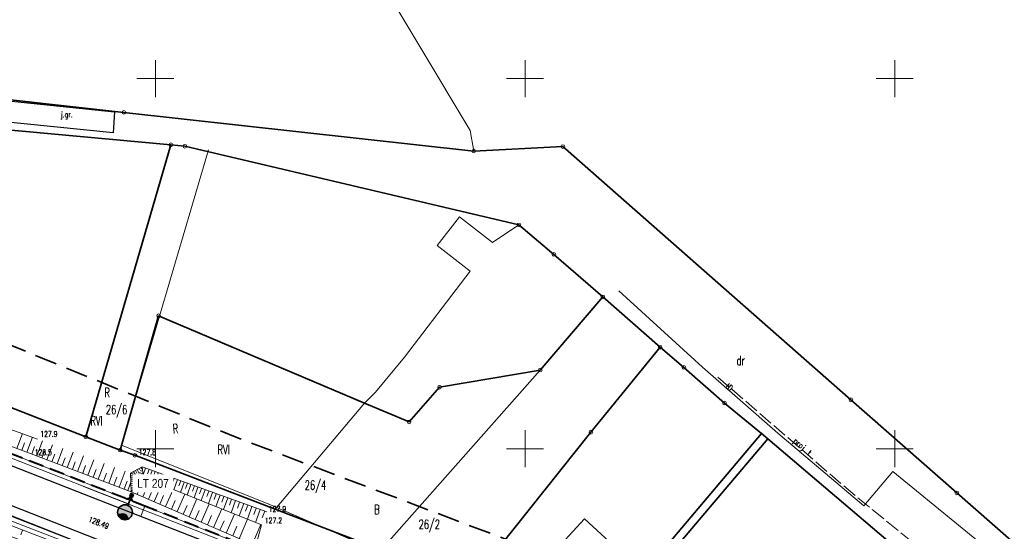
# Model space of a CAD drawing. Header units: metres. Extents: x 0 to 6497944, y 0 to 5963356.
# Tile 93 of 197: x 6496932 to 6497065, y 5963139 to 5963208. Entities that reach past the tile are written whole.
import ezdxf
from ezdxf import colors
from ezdxf.entities.mleader import LeaderData, LeaderLine
from ezdxf.math import Vec2, Vec3

# ---------------------------------------------------------------- set-up
doc = ezdxf.new("R2010")
doc.units = ezdxf.units.M
doc.header["$MEASUREMENT"] = 0
for name, pattern in [('DASHED', [19.05, 12.7, -6.35]), ('HIDDEN', [0.375, 0.25, -0.125]), ('L_0_04', [1.5, 1, -0.5]), ('mz2.0_0.5', [2.5, 2, -0.5])]:
    doc.linetypes.add(name, pattern=pattern)
doc.layers.get('0').update_dxf_attribs({"color": 8, "linetype": 'CONTINUOUS', "lineweight": 13})
doc.layers.get('DEFPOINTS').update_dxf_attribs({"linetype": 'CONTINUOUS', "lineweight": 0, "true_color": 0xffffff})
for name, color, linetype, lineweight in [('000_INNE__NIEZYDENTYFIKOWANE_', 8, 'CONTINUOUS', 13), ('209_OPIS_KONTURU_KLASYFIKACYJNEGO', 8, 'CONTINUOUS', 13), ('210_OZNACZENIE_UzYTKU', 8, 'CONTINUOUS', 13), ('211_NR_DZIAlKI', 7, 'CONTINUOUS', 25), ('217_GRANICA_KONTURU_KLASYFIKCYJNEGO', 8, 'CONTINUOUS', 13), ('218_GRANICA_UzYTKU', 8, 'CONTINUOUS', 13), ('219_LINIA_GRANICY', 3, 'CONTINUOUS', 35), ('E_proj_opisy_ośw.', 7, 'CONTINUOUS', 13), ('E_proj_osłona r.', 140, 'L_0_04', 30), ('E_proj_ośw_latarnia', 1, 'CONTINUOUS', 35), ('E_proj_ośw_linia_obw. 200', 1, 'L_0_04', 40), ('INNA_BUDOWLA__POWIERZCHNIA_', 8, 'CONTINUOUS', 13), ('JEZDNIA__POWIERZCHNIA_', 8, 'CONTINUOUS', 25), ('JEZDNIA__POWIERZCHNIA__ATR17', 8, 'CONTINUOUS', 13), ('OGRODZENIE_TRWAlE__LINIA_', 8, 'CONTINUOUS', 13), ('PRZEWoD_KANALIZACYJNY__LINIA_', 36, 'CONTINUOUS', 13), ('PRZEWoD_TELEKOMUNIKACYJNY__LINIA_', 30, 'CONTINUOUS', 13), ('PRZEWoD_TELEKOMUNIKACYJNY__LINIA__ATR1', 30, 'CONTINUOUS', 13), ('PRZEWoD_WODOCIaGOWY__LINIA_', 5, 'CONTINUOUS', 13), ('przewód telekomunikacyjny - projektowany lub w budowie (linia) - ob. projektowany', 30, 'mz2.0_0.5', 13), ('przewód telekomunikacyjny - projektowany lub w budowie (linia) - ob. projektowany-Atr1', 30, 'mz2.0_0.5', 13), ('PUNKT_WYSOKOsCIOWY_NATURALNY_ATR2', 8, 'CONTINUOUS', 13), ('PUNKT_WYSOKOsCIOWY_SZTUCZNY_ATR2', 8, 'CONTINUOUS', 13), ('siatka', 8, 'CONTINUOUS', 13), ('SKARPA_NIEUMOCNIONA__POWIERZCHNIA_', 8, 'CONTINUOUS', 13), ('ZAKRES', 190, 'L_0_04', 35)]:
    doc.layers.add(name, color=color, linetype=linetype, lineweight=lineweight)
doc.layers.add('E_pomocnicza', color=3, linetype='CONTINUOUS', lineweight=13, plot=False)
doc.styles.add('Annotative', font='simplex.shx')
doc.styles.add('Narrow', font='ARIALN.TTF', dxfattribs={"height": 2})
doc.styles.get("Standard").update_dxf_attribs({"font": 'simplex.shx'})
doc.dimstyles.new('wymiary', dxfattribs={"dimtxt": 0.65, "dimasz": 0.25, "dimexe": 0.25, "dimexo": 1, "dimgap": 0.1, "dimtad": 1, "dimzin": 1, "dimtxsty": 'Annotative', "dimblk": 'OBLIQUE', "dimcen": 0.0025, "dimdle": 0.05, "dimadec": 0, "dimazin": 0, "dimtfac": 1, "dimtmove": 0, "dimatfit": 3, "dimldrblk": 'NONE', "dimfxl": 1, "dimarcsym": 0})

# ---------------------------------------------------------------- blocks, each defined once
blk = doc.blocks.new('GRO')
at = {"color": 0, "linetype": 'Continuous', "lineweight": 13}
blk.add_circle((0, 0), 0.1, dxfattribs=at)
blk = doc.blocks.new('GRT')
at = {"color": 0, "linetype": 'Continuous', "lineweight": 18}
blk.add_circle((0, 0), 0.5, dxfattribs=at)
blk = doc.blocks.new('A$C5E955987')
at = {"layer": 'E_proj_ośw_latarnia'}
blk.add_hatch(color=256, dxfattribs=at).paths.add_polyline_path([(0.07, 1.38, 0.389707), (0.56, 0.11), (0.56, 0.11, 0.683546)])
at = {"layer": 'E_proj_ośw_latarnia', "true_color": 0xffffff}
h = blk.add_hatch(color=7, dxfattribs=at)
h.dxf.hatch_style = 1
h.paths.add_polyline_path([(3.22, 1.82, 1), (3.41, 1.89, 1)], flags=0)
h.paths.add_polyline_path([(3.2, 1.61), (3.57, 1.74), (3.43, 2.11), (3.06, 1.98)])
h.paths.add_polyline_path([(3.22, 1.82, -1), (3.41, 1.89, -1)], flags=16)
h.paths.add_polyline_path([(0.07, 1.38, -0.683546), (0.56, 0.11, 0.679532), (1.95, 1.36, 0.687575)])
h = blk.add_hatch(color=7, dxfattribs=at)
h.dxf.hatch_style = 1
h.paths.add_polyline_path([(3.22, 1.82, 1), (3.41, 1.89, 1)])
at = {"layer": 'E_proj_ośw_latarnia'}
blk.add_lwpolyline([(0.07, 1.38, 0.389707), (0.56, 0.11), (0.56, 0.11, 0.683546)], format="xyb", close=True, dxfattribs=at)
at = {"layer": 'E_proj_ośw_latarnia', "flags": 128}
blk.add_lwpolyline([(3.13, 1.79), (1.95, 1.36)], dxfattribs=at)
at = {"layer": 'E_proj_ośw_latarnia'}
blk.add_lwpolyline([(3.57, 1.74), (3.2, 1.61), (3.06, 1.98), (3.43, 2.11)], close=True, dxfattribs=at)
for centre, radius in [((1.01, 1.01), 1.01), ((3.32, 1.86), 0.0984)]:
    blk.add_circle(centre, radius, dxfattribs=at)
blk = doc.blocks.new('_Oblique')
at = {"color": 0, "linetype": 'ByBlock', "lineweight": -2}
blk.add_line((-0.5, -0.5), (0.5, 0.5), dxfattribs=at)
blk = doc.blocks.new('*D39')
at = {"layer": 'DEFPOINTS', "color": 0, "transparency": 16777216}
for p in [(0, 0), (35.93, -20.92), (36.32, -20.24)]:
    blk.add_point(p, dxfattribs=at)
at = {"layer": 'E_pomocnicza', "color": 0, "lineweight": -2, "transparency": 16777216}
for p, q in [((0.35, 0.7), (36.36, -20.27)), ((0.5, 0.86), (0.52, 0.89)), ((36.43, -20.06), (36.45, -20.03))]:
    blk.add_line(p, q, dxfattribs=at)
at = {"layer": 'E_pomocnicza', "color": 0, "lineweight": -2, "transparency": 16777216, "xscale": 0.25, "yscale": 0.25, "zscale": 0.25}
for p, rotation in [((0.39, 0.68), 149.7872551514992), ((36.32, -20.24), 329.7872551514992)]:
    blk.add_blockref('_Oblique', p, dxfattribs=dict(at, rotation=rotation))
at = {"layer": 'E_pomocnicza', "color": 0, "linetype": 'Continuous', "lineweight": 0, "transparency": 16777216, "insert": (18.86, -8.92), "char_height": 2, "attachment_point": 5, "rotation": 329.7873, "style": 'Narrow'}
blk.add_mtext('{\\H0.75x;41,6}', dxfattribs=at)
blk = doc.blocks.new('_None')
blk = doc.blocks.new('*U38')
at = {"linetype": 'HIDDEN', "ltscale": 0.2}
for p, q in [((0.15, 0.26), (36.08, -20.66)), ((-0.15, -0.26), (35.78, -21.18))]:
    blk.add_line(p, q, dxfattribs=at)
at = {"linetype": 'DASHED', "ltscale": 0.02}
for centre in [(0, 0), (35.93, -20.92)]:
    blk.add_ellipse(centre, major_axis=(-0.151, -0.259), ratio=0.5, dxfattribs=at)
at = {"layer": 'E_pomocnicza', "color": 4, "lineweight": 0}
dim = blk.add_aligned_dim(p1=(0, 0), p2=(35.93, -20.92), distance=0.78, text='{\\H0.75x;<>}', dimstyle='wymiary', override={"dimtxt": 1.3, "dimtad": 2, "dimdec": 1, "dimlfac": 1, "dimrnd": 0, "dimtxsty": 'Narrow'}, dxfattribs=at)
dim.commit()
dim.dimension.update_dxf_attribs({"geometry": '*D39', "text_midpoint": (18.86, -8.92)})

msp = doc.modelspace()

# ---------------------------------------------------------------- linework, layer by layer
at = {"layer": '000_INNE__NIEZYDENTYFIKOWANE_', "flags": 128}
for points in [[(6496931.25, 5963150.03), (6496932.01, 5963152.03)], [(6496932.6, 5963149.52), (6496933.36, 5963151.54)], [(6496931.92, 5963149.77), (6496932.3, 5963150.78)], [(6496933.28, 5963149.26), (6496933.66, 5963150.28)], [(6496933.96, 5963149.01), (6496934.73, 5963151.05)], [(6496935.32, 5963148.49), (6496936.1, 5963150.54)], [(6496936.7, 5963147.97), (6496937.48, 5963150.04)], [(6496934.64, 5963148.75), (6496935.03, 5963149.77)], [(6496936.01, 5963148.23), (6496936.4, 5963149.26)], [(6496937.39, 5963147.71), (6496937.78, 5963148.75)], [(6496938.08, 5963147.45), (6496938.86, 5963149.53)], [(6496939.47, 5963146.93), (6496940.26, 5963149.02)], [(6496938.77, 5963147.19), (6496939.17, 5963148.23)], [(6496940.17, 5963146.67), (6496940.56, 5963147.71)], [(6496940.87, 5963146.4), (6496941.66, 5963148.5)], [(6496942.27, 5963145.87), (6496943.07, 5963147.98)], [(6496943.69, 5963145.34), (6496944.49, 5963147.46)], [(6496947.78, 5963147.3), (6496947.87, 5963147.14)], [(6496948.03, 5963147.44), (6496948.1, 5963147.3)], [(6496948.1, 5963147.3), (6496948.25, 5963147.23)], [(6496948.68, 5963147.37), (6496948.36, 5963146.48)], [(6496941.57, 5963146.14), (6496941.97, 5963147.19)], [(6496942.98, 5963145.61), (6496943.38, 5963146.67)], [(6496944.4, 5963145.07), (6496944.8, 5963146.14)], [(6496945.1, 5963144.81), (6496945.9, 5963146.95)], [(6496946.66, 5963146.43), (6496947.59, 5963146.14)], [(6496946.67, 5963146.14), (6496947.13, 5963146.14)], [(6496946.72, 5963146.71), (6496947.16, 5963146.42)], [(6496947.02, 5963146.88), (6496947.59, 5963146.14)], [(6496947.3, 5963147.03), (6496947.49, 5963146.69)], [(6496947.52, 5963145.97), (6496947.8, 5963145.85)], [(6496947.54, 5963147.17), (6496947.82, 5963146.66)], [(6496947.64, 5963146.24), (6496948.28, 5963145.95)], [(6496947.75, 5963146.5), (6496948.07, 5963146.36)], [(6496947.87, 5963146.77), (6496948.35, 5963146.56)], [(6496947.99, 5963147.03), (6496948.14, 5963146.96)], [(6496949.14, 5963147.2), (6496948.92, 5963146.59)], [(6496949.56, 5963147.05), (6496949.11, 5963145.82)], [(6496949.97, 5963146.9), (6496949.75, 5963146.28)], [(6496950.39, 5963146.75), (6496949.93, 5963145.49)], [(6496950.81, 5963146.6), (6496950.58, 5963145.96)], [(6496951.23, 5963146.45), (6496950.77, 5963145.15)], [(6496951.66, 5963146.29), (6496951.43, 5963145.64)], [(6496952.1, 5963146.14), (6496951.62, 5963144.81)], [(6496952.54, 5963145.98), (6496952.29, 5963145.31)], [(6496945.76, 5963144.56), (6496946.16, 5963145.63)], [(6496946.27, 5963144.37), (6496946.69, 5963145.48)], [(6496946.68, 5963145.87), (6496947.49, 5963145.9)], [(6496946.69, 5963145.62), (6496947.03, 5963145.63)], [(6496946.7, 5963145.31), (6496947.24, 5963145.33)], [(6496946.71, 5963145), (6496946.91, 5963145.01)], [(6496946.72, 5963144.69), (6496946.96, 5963144.7)], [(6496946.94, 5963144.65), (6496947.09, 5963144.58)], [(6496947.06, 5963144.91), (6496947.17, 5963144.86)], [(6496947.17, 5963145.18), (6496947.48, 5963145.04)], [(6496947.29, 5963145.44), (6496947.49, 5963145.36)], [(6496947.41, 5963145.71), (6496947.88, 5963145.5)], [(6496947.55, 5963143.84), (6496948.03, 5963144.95)], [(6496948.3, 5963143.51), (6496949.28, 5963145.75)], [(6496949.82, 5963142.85), (6496950.82, 5963145.13)], [(6496952.98, 5963145.82), (6496952.49, 5963144.46)], [(6496953.43, 5963145.65), (6496953.18, 5963144.97)], [(6496953.89, 5963145.49), (6496953.39, 5963144.1)], [(6496954.35, 5963145.32), (6496954.09, 5963144.62)], [(6496954.81, 5963145.16), (6496954.3, 5963143.74)], [(6496955.28, 5963144.99), (6496955.03, 5963144.27)], [(6496955.76, 5963144.81), (6496955.24, 5963143.36)], [(6496956.24, 5963144.64), (6496955.98, 5963143.9)], [(6496946.81, 5963144.16), (6496946.9, 5963144.38)], [(6496949.06, 5963143.18), (6496949.55, 5963144.31)], [(6496950.59, 5963142.51), (6496951.1, 5963143.67)], [(6496951.37, 5963142.17), (6496952.39, 5963144.5)], [(6496952.95, 5963141.49), (6496953.99, 5963143.86)], [(6496956.73, 5963144.46), (6496956.2, 5963142.98)], [(6496957.23, 5963144.28), (6496956.95, 5963143.53)], [(6496957.73, 5963144.1), (6496957.18, 5963142.58)], [(6496958.23, 5963143.92), (6496957.95, 5963143.15)], [(6496958.74, 5963143.74), (6496958.18, 5963142.18)], [(6496959.26, 5963143.55), (6496958.97, 5963142.76)], [(6496959.78, 5963143.36), (6496959.21, 5963141.77)], [(6496952.16, 5963141.83), (6496952.67, 5963143.01)], [(6496953.76, 5963141.14), (6496954.28, 5963142.34)], [(6496954.57, 5963140.79), (6496955.62, 5963143.21)], [(6496956.21, 5963140.07), (6496957.28, 5963142.54)], [(6496960.31, 5963143.17), (6496960.02, 5963142.36)], [(6496960.85, 5963142.98), (6496960.26, 5963141.35)], [(6496961.39, 5963142.78), (6496961.09, 5963141.96)], [(6496961.94, 5963142.58), (6496961.33, 5963140.91)], [(6496962.49, 5963142.38), (6496962.19, 5963141.54)], [(6496963.05, 5963142.18), (6496962.44, 5963140.47)], [(6496963.62, 5963141.98), (6496963.31, 5963141.11)], [(6496955.38, 5963140.43), (6496955.91, 5963141.65)], [(6496957.04, 5963139.71), (6496957.58, 5963140.96)], [(6496957.88, 5963139.34), (6496958.98, 5963141.86)], [(6496959.59, 5963138.6), (6496960.71, 5963141.17)], [(6496964.19, 5963141.77), (6496963.56, 5963140.02)], [(6496964.78, 5963141.56), (6496964.46, 5963140.67)], [(6496958.73, 5963138.97), (6496959.29, 5963140.24)], [(6496960.46, 5963138.22), (6496961.02, 5963139.52)], [(6496961.33, 5963137.84), (6496962.47, 5963140.46)], [(6496963.11, 5963137.07), (6496964.27, 5963139.74)], [(6496932.03, 5963139), (6496931.78, 5963138.36)]]:
    msp.add_lwpolyline(points, dxfattribs=at)
at = {"layer": '217_GRANICA_KONTURU_KLASYFIKCYJNEGO', "flags": 128}
for points in [[(6496992.59, 5963193), (6496972.42, 5963226.62)], [(6496952.08, 5963191.05), (6496797.59, 5963205.22)], [(6496908.59, 5963199.56), (6496945.74, 5963195.44)], [(6496945.74, 5963195.44), (6496993.05, 5963190.2)], [(6496993.05, 5963190.2), (6496992.59, 5963193)], [(6496952.08, 5963191.05), (6496940.59, 5963151.61)], [(6496953.99, 5963190.86), (6496952.08, 5963191.05)], [(6496999.17, 5963180.24), (6496953.99, 5963190.86)], [(6496845.62, 5963188.72), (6496940.59, 5963151.61)], [(6496988.11, 5963177.44), (6496991.14, 5963181.34)], [(6496991.14, 5963181.34), (6496995.61, 5963177.87)], [(6496995.61, 5963177.87), (6496999.17, 5963180.24)], [(6496992.59, 5963173.98), (6496988.11, 5963177.44)], [(6496983.7, 5963162.37), (6496992.59, 5963173.98)], [(6496950.43, 5963167.95), (6496945.25, 5963149.8)], [(6496978.29, 5963156.17), (6496950.43, 5963167.95)], [(6496979.75, 5963157.64), (6496983.7, 5963162.37)], [(6496978.29, 5963156.17), (6496979.75, 5963157.64)], [(6496966.19, 5963141.84), (6496978.29, 5963156.17)], [(6496940.59, 5963151.61), (6496945.25, 5963149.8)], [(6497032.82, 5963151.35), (6497020.28, 5963136.57)], [(6497063.85, 5963124.99), (6497032.82, 5963151.35)], [(6496945.25, 5963149.8), (6496947.23, 5963149.1)], [(6496947.23, 5963149.1), (6496966.19, 5963141.84)]]:
    msp.add_lwpolyline(points, dxfattribs=at)
at = {"layer": '218_GRANICA_UzYTKU', "flags": 128}
for points in [[(6496992.59, 5963193), (6496972.42, 5963226.62)], [(6496952.08, 5963191.05), (6496797.59, 5963205.22)], [(6496945.74, 5963195.44), (6496908.59, 5963199.56)], [(6496993.05, 5963190.2), (6496945.74, 5963195.44)], [(6496993.05, 5963190.2), (6496992.59, 5963193)], [(6496952.08, 5963191.05), (6496940.59, 5963151.61)], [(6496953.99, 5963190.86), (6496952.08, 5963191.05)], [(6496999.17, 5963180.24), (6496953.99, 5963190.86)], [(6497005.11, 5963190.81), (6496993.05, 5963190.2)], [(6497032.05, 5963167.16), (6497005.11, 5963190.81)], [(6496940.59, 5963151.61), (6496845.62, 5963188.72)], [(6496988.11, 5963177.44), (6496991.14, 5963181.34)], [(6496991.14, 5963181.34), (6496995.61, 5963177.87)], [(6496995.61, 5963177.87), (6496999.17, 5963180.24)], [(6496999.17, 5963180.24), (6497003.9, 5963176.25)], [(6496992.59, 5963173.98), (6496988.11, 5963177.44)], [(6497003.9, 5963176.25), (6497010.5, 5963170.5)], [(6496983.7, 5963162.37), (6496992.59, 5963173.98)], [(6497010.5, 5963170.5), (6497002.05, 5963160.62)], [(6497018.26, 5963163.71), (6497010.5, 5963170.5)], [(6496950.43, 5963167.95), (6496945.25, 5963149.8)], [(6496978.29, 5963156.17), (6496950.43, 5963167.95)], [(6497044.08, 5963156.6), (6497032.05, 5963167.16)], [(6497008.91, 5963152.23), (6497018.26, 5963163.71)], [(6497021.48, 5963160.98), (6497018.26, 5963163.71)], [(6496979.75, 5963157.64), (6496983.7, 5963162.37)], [(6496980.55, 5963136.34), (6497002.05, 5963160.62)], [(6497002.05, 5963160.62), (6496988.44, 5963158.3)], [(6497026.98, 5963156.16), (6497021.48, 5963160.98)], [(6496988.44, 5963158.3), (6496984.32, 5963153.61)], [(6496978.29, 5963156.17), (6496979.75, 5963157.64)], [(6497058.4, 5963144.03), (6497044.08, 5963156.6)], [(6496966.19, 5963141.84), (6496978.29, 5963156.17)], [(6496984.32, 5963153.61), (6496978.29, 5963156.17)], [(6497032, 5963152.04), (6497026.98, 5963156.16)], [(6496940.59, 5963151.61), (6496945.25, 5963149.8)], [(6496992.47, 5963131.65), (6497008.91, 5963152.23)], [(6497019.47, 5963137.27), (6497032, 5963152.04)], [(6497032.82, 5963151.35), (6497020.28, 5963136.57)], [(6497032, 5963152.04), (6497032.82, 5963151.35)], [(6497063.85, 5963124.99), (6497032.82, 5963151.35)], [(6496945.25, 5963149.8), (6496947.23, 5963149.1)], [(6496947.23, 5963149.1), (6496966.19, 5963141.84)], [(6497070.16, 5963133.71), (6497058.4, 5963144.03)], [(6496966.19, 5963141.84), (6496980.55, 5963136.34)]]:
    msp.add_lwpolyline(points, dxfattribs=at)
at = {"layer": '219_LINIA_GRANICY', "flags": 128}
for points in [[(6496952.08, 5963191.05), (6496797.59, 5963205.22)], [(6496908.59, 5963199.56), (6496945.74, 5963195.44)], [(6496993.05, 5963190.2), (6496945.74, 5963195.44)], [(6496952.08, 5963191.05), (6496940.59, 5963151.61)], [(6496953.99, 5963190.86), (6496952.08, 5963191.05)], [(6496999.17, 5963180.24), (6496953.99, 5963190.86)], [(6497005.11, 5963190.81), (6496993.05, 5963190.2)], [(6497005.11, 5963190.81), (6497044.08, 5963156.6)], [(6496940.59, 5963151.61), (6496845.62, 5963188.72)], [(6497003.9, 5963176.25), (6496999.17, 5963180.24)], [(6497010.5, 5963170.5), (6497003.9, 5963176.25)], [(6497010.5, 5963170.5), (6497002.05, 5963160.62)], [(6497018.26, 5963163.71), (6497010.5, 5963170.5)], [(6496950.43, 5963167.95), (6496945.25, 5963149.8)], [(6496950.43, 5963167.95), (6496978.29, 5963156.17)], [(6497018.26, 5963163.71), (6497008.91, 5963152.23)], [(6497021.48, 5963160.98), (6497018.26, 5963163.71)], [(6497002.05, 5963160.62), (6496980.55, 5963136.34)], [(6497002.05, 5963160.62), (6496988.44, 5963158.3)], [(6497026.98, 5963156.16), (6497021.48, 5963160.98)], [(6496988.44, 5963158.3), (6496984.32, 5963153.61)], [(6497044.08, 5963156.6), (6497058.4, 5963144.03)], [(6496984.32, 5963153.61), (6496978.29, 5963156.17)], [(6497032, 5963152.04), (6497026.98, 5963156.16)], [(6496945.25, 5963149.8), (6496940.59, 5963151.61)], [(6497008.91, 5963152.23), (6496992.47, 5963131.65)], [(6497032, 5963152.04), (6497019.47, 5963137.27)], [(6497032.82, 5963151.35), (6497020.28, 5963136.57)], [(6497032.82, 5963151.35), (6497032, 5963152.04)], [(6497063.85, 5963124.99), (6497032.82, 5963151.35)], [(6496947.23, 5963149.1), (6496945.25, 5963149.8)], [(6496947.23, 5963149.1), (6496966.19, 5963141.84)], [(6497070.16, 5963133.71), (6497058.4, 5963144.03)], [(6496980.55, 5963136.34), (6496966.19, 5963141.84)]]:
    msp.add_lwpolyline(points, dxfattribs=at)
at = {"layer": 'DEFPOINTS', "linetype": 'Continuous'}
for points in [[(6497088.04, 5963087.57), (6497060.05, 5963098.83), (6497042.3, 5963105.91), (6497018.38, 5963115.11), (6496987.88, 5963126.75), (6496948.56, 5963142.25), (6496913.72, 5963155.87), (6496877.69, 5963170.07), (6496842.01, 5963184.2), (6496806.21, 5963198.27), (6496777.12, 5963209.77), (6496767.44, 5963213.65), (6496738.46, 5963225.7), (6496718.82, 5963233.99)], [(6497071.64, 5963093.95), (6497024.97, 5963111.9), (6497028.16, 5963110.67), (6497028.62, 5963111.87), (6497028.16, 5963110.67), (6496981.54, 5963128.74), (6496986.83, 5963126.69), (6496987.22, 5963127.7), (6496986.83, 5963126.69), (6496940.27, 5963144.9), (6496946.34, 5963142.53), (6496946.54, 5963143.04), (6496946.34, 5963142.53), (6496899.76, 5963160.7)], [(6496948.01, 5963140.86), (6496948.56, 5963142.25)]]:
    msp.add_lwpolyline(points, dxfattribs=at)
at = {"layer": 'E_proj_ośw_linia_obw. 200', "ltscale": 2, "transparency": 33554687}
msp.add_lwpolyline([(6497071.24, 5963094.33), (6497060.05, 5963098.83), (6497042.3, 5963105.91), (6497028.88, 5963111.07, -0.436423), (6497028.64, 5963111.91, -0.355927), (6497027.87, 5963111.46), (6497018.38, 5963115.11), (6496987.88, 5963126.75), (6496987.39, 5963126.94, -0.383314), (6496987.25, 5963127.75, -0.370216), (6496986.49, 5963127.3), (6496948.56, 5963142.25), (6496947.09, 5963142.82, -0.414508), (6496946.79, 5963143.69, -0.376233), (6496945.98, 5963143.26), (6496913.72, 5963155.87)], format="xyb", dxfattribs=at)
at = {"layer": 'INNA_BUDOWLA__POWIERZCHNIA_', "flags": 128}
msp.add_lwpolyline([(6497016.66, 5963126.28), (6497004.89, 5963137.08), (6497008.05, 5963140.51), (6497019.8, 5963129.69)], dxfattribs=at)
at = {"layer": 'JEZDNIA__POWIERZCHNIA_', "flags": 128}
for points in [[(6496766.89, 5963212.25), (6496774.8, 5963212.24), (6496791.5, 5963212.26), (6496821.27, 5963209.27), (6496843.63, 5963206.93), (6496866.47, 5963204.23), (6496892.9, 5963201.12), (6496908.62, 5963199.58), (6496928.31, 5963197.18), (6496944.47, 5963195.5), (6496944.3, 5963192.67), (6496928.2, 5963194.28), (6496908.21, 5963196.82), (6496892.48, 5963198.97), (6496866.5, 5963201.86), (6496843.37, 5963204.49), (6496820.98, 5963206.93), (6496791.53, 5963209.62), (6496782.68, 5963208.87), (6496776.57, 5963208.37)], [(6496924.12, 5963150.2), (6496939.31, 5963144.25), (6496956.71, 5963137.46), (6496963.66, 5963134.63), (6496985.92, 5963125.89), (6497006.61, 5963118.04), (6497029.04, 5963109.39), (6497048.07, 5963102.09), (6497070.92, 5963092.77)], [(6497075.74, 5963084.32), (6497062.13, 5963090.14), (6497047.96, 5963096.06), (6497035.7, 5963100.87), (6497020.46, 5963106.95), (6497003.68, 5963113.39), (6496985.62, 5963120.62), (6496966.64, 5963128.06), (6496948.76, 5963135.08), (6496942.28, 5963137.67), (6496921.39, 5963145.9)]]:
    msp.add_lwpolyline(points, dxfattribs=at)
at = {"layer": 'OGRODZENIE_TRWAlE__LINIA_', "flags": 128}
for points in [[(6496965.59, 5963142.41), (6496945.4, 5963150.46), (6496957.19, 5963190.36)], [(6496977.68, 5963137.17), (6496965.59, 5963142.41)]]:
    msp.add_lwpolyline(points, dxfattribs=at)
at = {"layer": 'PRZEWoD_KANALIZACYJNY__LINIA_', "flags": 128}
msp.add_lwpolyline([(6497082.81, 5963079.21), (6497039.28, 5963096.48), (6496994.97, 5963113.67), (6496977.13, 5963121.11), (6496941.88, 5963135.84), (6496903.45, 5963150.65), (6496898.02, 5963153.17), (6496880.14, 5963159.59), (6496870.79, 5963163.35), (6496832.92, 5963177.48), (6496794.6, 5963192.75), (6496784.72, 5963198.85), (6496774.9, 5963202.73)], dxfattribs=at)
at = {"layer": 'PRZEWoD_TELEKOMUNIKACYJNY__LINIA_', "flags": 128}
for points in [[(6496774.9, 5963201.17), (6496800.16, 5963191.52), (6496821.21, 5963183.45), (6496844.18, 5963174.49), (6496883.32, 5963159.12), (6496886.75, 5963159.1), (6496905.28, 5963150.99), (6497034.08, 5963099.85), (6497081.01, 5963081.42), (6497114.42, 5963068.68), (6497140.82, 5963058.78), (6497145.99, 5963055.02), (6497153.66, 5963050.85), (6497172.46, 5963043.32), (6497202.19, 5963037.61), (6497238.33, 5963036.41), (6497238.76, 5963032.02), (6497245.27, 5963032.35), (6497261.71, 5963034.62), (6497300.12, 5963040.13)], [(6497140.82, 5963058.78), (6497139.15, 5963067.83), (6497139.14, 5963071.15), (6497122.55, 5963085.82), (6497097.33, 5963108.03), (6497049.76, 5963146.92), (6497045.83, 5963142.26), (6497034.18, 5963152.11), (6497023.98, 5963161), (6497012.69, 5963171.33)]]:
    msp.add_lwpolyline(points, dxfattribs=at)
at = {"layer": 'PRZEWoD_WODOCIaGOWY__LINIA_', "flags": 128}
msp.add_lwpolyline([(6496774.9, 5963203.29), (6496784.92, 5963199.33), (6496794.73, 5963193.32), (6496832.97, 5963178.03), (6496870.84, 5963163.85), (6496879.98, 5963160.32), (6496898.15, 5963153.69), (6496903.95, 5963151.25), (6496942.07, 5963136.31), (6496977.37, 5963121.77), (6496995.11, 5963114.36), (6497030.39, 5963101.05), (6497083.14, 5963080.09)], dxfattribs=at)
at = {"layer": 'siatka', "flags": 128}
for points in [[(6496950, 5963197.5), (6496950, 5963202.5)], [(6497000, 5963197.5), (6497000, 5963202.5)], [(6497050, 5963197.5), (6497050, 5963202.5)], [(6496947.5, 5963200), (6496952.5, 5963200)], [(6496997.5, 5963200), (6497002.5, 5963200)], [(6497047.5, 5963200), (6497052.5, 5963200)], [(6496950, 5963147.5), (6496950, 5963152.5)], [(6497000, 5963147.5), (6497000, 5963152.5)], [(6497050, 5963147.5), (6497050, 5963152.5)], [(6496947.5, 5963150), (6496952.5, 5963150)], [(6496997.5, 5963150), (6497002.5, 5963150)], [(6497047.5, 5963150), (6497052.5, 5963150)]]:
    msp.add_lwpolyline(points, dxfattribs=at)
at = {"layer": 'SKARPA_NIEUMOCNIONA__POWIERZCHNIA_', "flags": 128}
for points in [[(6496883.11, 5963157.99), (6496901.81, 5963150.62), (6496920, 5963143.61), (6496935.25, 5963137.76), (6496939.53, 5963136.03), (6496947.68, 5963132.87), (6496956.42, 5963129.4), (6496955.88, 5963128.13), (6496944.97, 5963132.43), (6496931.1, 5963137.89), (6496914.73, 5963144.06), (6496898.38, 5963150.66), (6496882.67, 5963156.94)], [(6496946.65, 5963146.67), (6496946.74, 5963144.19), (6496933.58, 5963149.15), (6496920.31, 5963154.14), (6496913.29, 5963157.36), (6496920.95, 5963156.02), (6496934.06, 5963151.29)], [(6496946.74, 5963144.19), (6496946.65, 5963146.67), (6496948.21, 5963147.54)], [(6496948.21, 5963147.54), (6496948.41, 5963146.1), (6496946.74, 5963144.19)], [(6496964.36, 5963139.7), (6496948.41, 5963146.1), (6496948.21, 5963147.54), (6496965.05, 5963141.46)], [(6496946.74, 5963144.19), (6496948.41, 5963146.1)], [(6496948.41, 5963146.1), (6496964.36, 5963139.7)], [(6496963.57, 5963136.87), (6496946.74, 5963144.19)], [(6496964.36, 5963139.7), (6496963.57, 5963136.87)]]:
    msp.add_lwpolyline(points, dxfattribs=at)
at = {"layer": 'ZAKRES', "ltscale": 3, "flags": 128}
msp.add_lwpolyline([(6497692.5, 5963219.5), (6497716, 5963186.5), (6497672.2, 5963172.1), (6497502, 5963111.8), (6497349, 5963052), (6497312.6, 5963038.4), (6497228.6, 5963030.4), (6497133.5, 5963045.2), (6496948.4, 5963119.5), (6496936.6, 5963083.2), (6496927.9, 5963075.7), (6496873, 5963095.9), (6496849.7, 5963104.2), (6496824.8, 5963105.1), (6496784.8, 5963107.4), (6496786.6, 5963174.3), (6496788.5, 5963184), (6496695.2, 5963217.9), (6496711.8, 5963253.1), (6496961, 5963151.5), (6497143.1, 5963082.8), (6497228.1, 5963066.8), (6497302.3, 5963072), (6497492.1, 5963142.6)], close=True, dxfattribs=at)

# ---------------------------------------------------------------- block references
at = {"xscale": 0.5, "yscale": 0.5, "zscale": 0.5}
for name, p in [('GRT', (6496945.74, 5963195.44)), ('GRT', (6496952.08, 5963191.05)), ('GRT', (6496953.99, 5963190.86)), ('GRT', (6496993.05, 5963190.2)), ('GRT', (6497005.11, 5963190.81)), ('GRT', (6496999.17, 5963180.24)), ('GRT', (6497003.9, 5963176.25)), ('GRT', (6497010.5, 5963170.5)), ('GRT', (6496950.43, 5963167.95)), ('GRT', (6497018.26, 5963163.71)), ('GRT', (6497002.05, 5963160.62)), ('GRT', (6497021.48, 5963160.98)), ('GRT', (6496988.44, 5963158.3)), ('GRT', (6497044.08, 5963156.6)), ('GRO', (6496978.29, 5963156.17)), ('GRT', (6497026.98, 5963156.16)), ('GRT', (6496984.32, 5963153.61)), ('GRT', (6496940.59, 5963151.61)), ('GRT', (6497008.91, 5963152.23)), ('GRO', (6497032, 5963152.04)), ('GRO', (6497032.82, 5963151.35)), ('GRT', (6496945.25, 5963149.8)), ('GRT', (6496947.23, 5963149.1)), ('GRT', (6497058.4, 5963144.03)), ('GRO', (6496966.19, 5963141.84))]:
    msp.add_blockref(name, p, dxfattribs=at)
at = {"layer": 'E_proj_osłona r.', "xscale": 0.6096, "yscale": 0.6096, "zscale": 0.6096, "rotation": 8.69802367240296}
msp.add_blockref('*U38', (6496963.13, 5963136.51), dxfattribs=at)
at = {"layer": 'E_proj_ośw_latarnia', "rotation": 48.26325779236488}
msp.add_blockref('A$C5E955987', (6496945.97, 5963139.98), dxfattribs=at)

# ---------------------------------------------------------------- texts
at = {"layer": '209_OPIS_KONTURU_KLASYFIKACYJNEGO', "width": 0.66}
for p in [(6496941.2, 5963153.15), (6496958.4, 5963149.25)]:
    msp.add_text('RVI', height=1.25, dxfattribs=at).set_placement(p)
at = {"layer": '210_OZNACZENIE_UzYTKU', "width": 0.66}
for s, p in [('dr', (6497028.61, 5963161.29)), ('dr', (6497028.61, 5963161.29)), ('dr', (6497028.61, 5963161.29)), ('R', (6496943.1, 5963156.95)), ('B', (6496979.6, 5963141.15))]:
    msp.add_text(s, height=1.25, dxfattribs=at).set_placement(p)
msp.add_text('R', height=1.25, rotation=5.1, dxfattribs=at).set_placement((6496952.41, 5963152.05))
at = {"layer": '211_NR_DZIAlKI', "width": 0.66}
for s, p in [('26/6', (6496943.3, 5963154.65)), ('26/4', (6496970.2, 5963144.45)), ('26/2', (6496985.6, 5963139.15))]:
    msp.add_text(s, height=1.25, dxfattribs=at).set_placement(p)
at = {"layer": 'JEZDNIA__POWIERZCHNIA__ATR17', "width": 0.66}
msp.add_text('j.gr.', height=0.75, dxfattribs=at).set_placement((6496937.2, 5963194.77))
at = {"layer": 'PRZEWoD_TELEKOMUNIKACYJNY__LINIA__ATR1', "width": 0.66}
msp.add_text('tD', height=0.75, rotation=319.7, dxfattribs=at).set_placement((6497027.06, 5963158.31))
at = {"layer": 'PUNKT_WYSOKOsCIOWY_NATURALNY_ATR2', "width": 0.66}
for s, p in [('127.9', (6496934.43, 5963151.61)), ('128.5', (6496933.66, 5963149.13)), ('127.9', (6496965.35, 5963141.48)), ('127.2', (6496964.8, 5963139.92))]:
    msp.add_text(s, height=0.75, dxfattribs=at).set_placement(p)
msp.add_text('127.8', height=0.75, rotation=359.2, dxfattribs=at).set_placement((6496947.74, 5963149.16))
at = {"layer": 'PUNKT_WYSOKOsCIOWY_SZTUCZNY_ATR2', "width": 0.66}
msp.add_text('128.49', height=0.75, rotation=338.5, dxfattribs=at).set_placement((6496940.88, 5963140.17))

# ---------------------------------------------------------------- next in the draw order: leaders
at = {"layer": 'E_proj_opisy_ośw.', "color": 10}
ml = msp.add_multileader_mtext('Standard', dxfattribs=at)
ml.set_content('\\A1;LT 107', color=10, style='Narrow')
ml.set_leader_properties(color=256)
ml.set_arrow_properties(name='NONE')
ml.build(insert=Vec2(0, 0))
ml.multileader.update_dxf_attribs({"leader_type": 0, "has_dogleg": 0, "has_text_frame": 1, "text_left_attachment_type": 3, "dogleg_length": 0.36, "arrow_head_size": 0, "scale": 0.7})
ctx = ml.context
ctx.base_point, ctx.scale, ctx.char_height, ctx.arrow_head_size, ctx.landing_gap_size, ctx.plane_origin = Vec3(6497543.37, 5963150.85), 0.7, 1.2, 0, 0.42, Vec3(6498393.78, 5963047.1)
ctx.left_attachment = 3
notes = []
notes.append((ctx, [(0, (0, 0, 0), (0, 0), (1, 0), 1, [])]))
ctx.mtext.insert, ctx.mtext.line_spacing_factor, ctx.mtext.flow_direction = Vec3(6497543.79, 5963151.46), 0.266667, 5
ctx.mtext.has_bg_fill, ctx.mtext.bg_color, ctx.mtext.bg_scale_factor, ctx.mtext.bg_transparency, ctx.mtext.use_window_bg_color = 1, -1073741824, 1.5, 0, 1
for ctx, leaders in notes:
    for number, flags, end, landing, length, lines in leaders:
        leader = LeaderData()
        leader.index, (leader.has_last_leader_line, leader.has_dogleg_vector, leader.attachment_direction) = number, flags
        leader.last_leader_point, leader.dogleg_vector, leader.dogleg_length = Vec3(end), Vec3(landing), length
        for number, points, colour, breaks in lines:
            line = LeaderLine()
            line.index, line.vertices, line.color, line.breaks = number, Vec3.list(points), colors.encode_raw_color(colour), breaks
            leader.lines.append(line)
        ctx.leaders.append(leader)

# ---------------------------------------------------------------- next in the draw order: leaders
ml = msp.add_multileader_mtext('Standard', dxfattribs=at)
ml.set_content('\\A1;LT 108', color=10, style='Narrow')
ml.set_leader_properties(color=256)
ml.set_arrow_properties(name='NONE')
ml.build(insert=Vec2(0, 0))
ml.multileader.update_dxf_attribs({"leader_type": 0, "has_dogleg": 0, "has_text_frame": 1, "text_left_attachment_type": 3, "dogleg_length": 0.36, "arrow_head_size": 0, "scale": 0.7})
ctx = ml.context
ctx.base_point, ctx.scale, ctx.char_height, ctx.arrow_head_size, ctx.landing_gap_size, ctx.plane_origin = Vec3(6497590.21, 5963168.08), 0.7, 1.2, 0, 0.42, Vec3(6498440.77, 5963064.19)
ctx.left_attachment = 3
notes = []
notes.append((ctx, [(0, (0, 0, 0), (0, 0), (1, 0), 1, [])]))
ctx.mtext.insert, ctx.mtext.line_spacing_factor, ctx.mtext.flow_direction = Vec3(6497590.63, 5963168.7), 0.266667, 5
ctx.mtext.has_bg_fill, ctx.mtext.bg_color, ctx.mtext.bg_scale_factor, ctx.mtext.bg_transparency, ctx.mtext.use_window_bg_color = 1, -1073741824, 1.5, 0, 1
for ctx, leaders in notes:
    for number, flags, end, landing, length, lines in leaders:
        leader = LeaderData()
        leader.index, (leader.has_last_leader_line, leader.has_dogleg_vector, leader.attachment_direction) = number, flags
        leader.last_leader_point, leader.dogleg_vector, leader.dogleg_length = Vec3(end), Vec3(landing), length
        for number, points, colour, breaks in lines:
            line = LeaderLine()
            line.index, line.vertices, line.color, line.breaks = number, Vec3.list(points), colors.encode_raw_color(colour), breaks
            leader.lines.append(line)
        ctx.leaders.append(leader)

# ---------------------------------------------------------------- next in the draw order: leaders
ml = msp.add_multileader_mtext('Standard', dxfattribs=at)
ml.set_content('\\A1;LT 109', color=10, style='Narrow')
ml.set_leader_properties(color=256)
ml.set_arrow_properties(name='NONE')
ml.build(insert=Vec2(0, 0))
ml.multileader.update_dxf_attribs({"leader_type": 0, "has_dogleg": 0, "has_text_frame": 1, "text_left_attachment_type": 3, "dogleg_length": 0.36, "arrow_head_size": 0, "scale": 0.7})
ctx = ml.context
ctx.base_point, ctx.scale, ctx.char_height, ctx.arrow_head_size, ctx.landing_gap_size, ctx.plane_origin = Vec3(6497636.96, 5963185.46), 0.7, 1.2, 0, 0.42, Vec3(6498487.93, 5963080.84)
ctx.left_attachment = 3
notes = []
notes.append((ctx, [(0, (0, 0, 0), (0, 0), (1, 0), 1, [])]))
ctx.mtext.insert, ctx.mtext.line_spacing_factor, ctx.mtext.flow_direction = Vec3(6497637.38, 5963186.08), 0.266667, 5
ctx.mtext.has_bg_fill, ctx.mtext.bg_color, ctx.mtext.bg_scale_factor, ctx.mtext.bg_transparency, ctx.mtext.use_window_bg_color = 1, -1073741824, 1.5, 0, 1
for ctx, leaders in notes:
    for number, flags, end, landing, length, lines in leaders:
        leader = LeaderData()
        leader.index, (leader.has_last_leader_line, leader.has_dogleg_vector, leader.attachment_direction) = number, flags
        leader.last_leader_point, leader.dogleg_vector, leader.dogleg_length = Vec3(end), Vec3(landing), length
        for number, points, colour, breaks in lines:
            line = LeaderLine()
            line.index, line.vertices, line.color, line.breaks = number, Vec3.list(points), colors.encode_raw_color(colour), breaks
            leader.lines.append(line)
        ctx.leaders.append(leader)

# ---------------------------------------------------------------- next in the draw order: leaders
ml = msp.add_multileader_mtext('Standard', dxfattribs=at)
ml.set_content('\\A1;LT 110', color=10, style='Narrow')
ml.set_leader_properties(color=256)
ml.set_arrow_properties(name='NONE')
ml.build(insert=Vec2(0, 0))
ml.multileader.update_dxf_attribs({"leader_type": 0, "has_dogleg": 0, "has_text_frame": 1, "text_left_attachment_type": 3, "dogleg_length": 0.36, "arrow_head_size": 0, "scale": 0.7})
ctx = ml.context
ctx.base_point, ctx.scale, ctx.char_height, ctx.arrow_head_size, ctx.landing_gap_size, ctx.plane_origin = Vec3(6497684.16, 5963202.62), 0.7, 1.2, 0, 0.42, Vec3(6498534.84, 5963098.19)
ctx.left_attachment = 3
notes = []
notes.append((ctx, [(0, (0, 0, 0), (0, 0), (1, 0), 1, [])]))
ctx.mtext.insert, ctx.mtext.line_spacing_factor, ctx.mtext.flow_direction = Vec3(6497684.58, 5963203.24), 0.266667, 5
ctx.mtext.has_bg_fill, ctx.mtext.bg_color, ctx.mtext.bg_scale_factor, ctx.mtext.bg_transparency, ctx.mtext.use_window_bg_color = 1, -1073741824, 1.5, 0, 1
for ctx, leaders in notes:
    for number, flags, end, landing, length, lines in leaders:
        leader = LeaderData()
        leader.index, (leader.has_last_leader_line, leader.has_dogleg_vector, leader.attachment_direction) = number, flags
        leader.last_leader_point, leader.dogleg_vector, leader.dogleg_length = Vec3(end), Vec3(landing), length
        for number, points, colour, breaks in lines:
            line = LeaderLine()
            line.index, line.vertices, line.color, line.breaks = number, Vec3.list(points), colors.encode_raw_color(colour), breaks
            leader.lines.append(line)
        ctx.leaders.append(leader)

# ---------------------------------------------------------------- next in the draw order: linework, layer by layer
at = {"layer": 'przewód telekomunikacyjny - projektowany lub w budowie (linia) - ob. projektowany', "color": 30, "linetype": 'mz2.0_0.5', "lineweight": 18, "flags": 128}
msp.add_lwpolyline([(6497026.06, 5963159.66), (6497031.08, 5963155.34), (6497044.7, 5963143.61), (6497047.59, 5963141.27), (6497055.29, 5963135.02), (6497060.69, 5963130.63), (6497071.24, 5963122.57), (6497088.27, 5963108.35), (6497116.04, 5963083.84), (6497119.95, 5963080.51), (6497120.36, 5963079.24), (6497130.74, 5963077.98), (6497137.44, 5963072.06), (6497136.44, 5963068.32), (6497152.26, 5963063.38), (6497162.31, 5963060.31), (6497167.99, 5963058.98)], dxfattribs=at)

# ---------------------------------------------------------------- next in the draw order: texts
at = {"layer": 'przewód telekomunikacyjny - projektowany lub w budowie (linia) - ob. projektowany-Atr1', "color": 30, "width": 0.9}
msp.add_text('proj. t', height=0.75, rotation=319.264, dxfattribs=at).set_placement((6497036.21, 5963150.92))

# ---------------------------------------------------------------- next in the draw order: leaders
at = {"layer": 'E_proj_opisy_ośw.', "color": 10}
ml = msp.add_multileader_mtext('Standard', dxfattribs=at)
ml.set_content('\\A1;LT 207', color=10, style='Narrow')
ml.set_leader_properties(color=256)
ml.set_arrow_properties(name='NONE')
ml.build(insert=Vec2(0, 0))
ml.multileader.update_dxf_attribs({"leader_type": 0, "has_dogleg": 0, "has_text_frame": 1, "text_left_attachment_type": 3, "dogleg_length": 0.36, "arrow_head_size": 0, "scale": 0.7})
ctx = ml.context
ctx.base_point, ctx.scale, ctx.char_height, ctx.arrow_head_size, ctx.landing_gap_size, ctx.plane_origin = Vec3(6496947.11, 5963145.29), 0.7, 1.2, 0, 0.42, Vec3(6497797.31, 5963042.06)
ctx.left_attachment = 3
notes = []
notes.append((ctx, [(0, (0, 0, 0), (0, 0), (1, 0), 1, [])]))
ctx.mtext.insert, ctx.mtext.line_spacing_factor, ctx.mtext.flow_direction = Vec3(6496947.53, 5963145.91), 0.266667, 5
ctx.mtext.has_bg_fill, ctx.mtext.bg_color, ctx.mtext.bg_scale_factor, ctx.mtext.bg_transparency, ctx.mtext.use_window_bg_color = 1, -1073741824, 1.5, 0, 1
for ctx, leaders in notes:
    for number, flags, end, landing, length, lines in leaders:
        leader = LeaderData()
        leader.index, (leader.has_last_leader_line, leader.has_dogleg_vector, leader.attachment_direction) = number, flags
        leader.last_leader_point, leader.dogleg_vector, leader.dogleg_length = Vec3(end), Vec3(landing), length
        for number, points, colour, breaks in lines:
            line = LeaderLine()
            line.index, line.vertices, line.color, line.breaks = number, Vec3.list(points), colors.encode_raw_color(colour), breaks
            leader.lines.append(line)
        ctx.leaders.append(leader)

doc.saveas('drawing.dxf')
